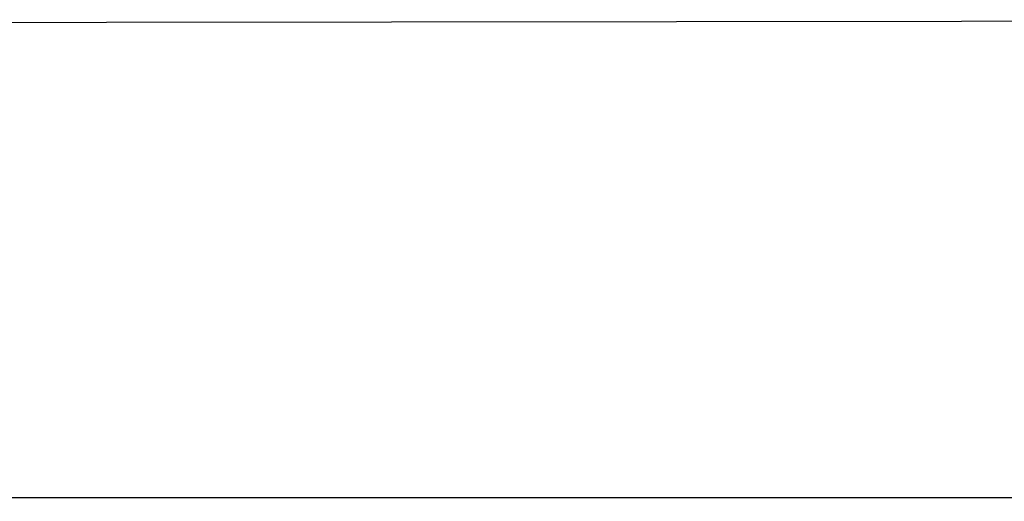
# Model space of a CAD drawing. Header units: millimetres. Extents: x 5 to 192, y 6 to 95.
# Tile 26 of 59: x 51.54 to 60.59, y 79.26 to 83.69. Entities that reach past the tile are written whole.
import ezdxf

# ---------------------------------------------------------------- set-up
doc = ezdxf.new("R2010")
doc.units = ezdxf.units.MM
doc.header["$MEASUREMENT"] = 0
doc.layers.add('Vrstva 1', color=7, linetype='Continuous')

msp = doc.modelspace()

# ---------------------------------------------------------------- linework, layer by layer
at = {"layer": 'Vrstva 1', "color": 250, "lineweight": 25}
msp.add_open_spline([(27.5719, 79.2785), (27.5719, 79.2785), (27.5719, 82.5485), (27.5719, 82.5485), (27.5719, 82.5485), (27.5719, 82.5485), (27.6155, 82.8973), (27.6155, 82.8973), (27.6155, 82.8973), (27.6155, 82.8973), (27.7463, 83.1589), (27.7463, 83.1589), (27.7463, 83.1589), (27.7463, 83.1589), (27.9643, 83.3333), (27.9643, 83.3333), (27.9643, 83.3333), (27.9643, 83.3333), (28.2259, 83.5077), (28.2259, 83.5077), (28.2259, 83.5077), (28.2259, 83.5077), (28.4875, 83.5949), (28.4875, 83.5949), (28.4875, 83.5949), (28.4875, 83.5949), (28.7491, 83.6385), (28.7491, 83.6385), (28.7491, 83.6385), (28.7491, 83.6385), (70.6766, 83.69), (70.6766, 83.69), (70.6766, 83.69), (70.6766, 83.69), (71.0753, 83.6457), (71.0753, 83.6457), (71.0753, 83.6457), (71.0753, 83.6457), (71.3411, 83.5128), (71.3411, 83.5128), (71.3411, 83.5128), (71.3411, 83.5128), (71.5183, 83.2913), (71.5183, 83.2913), (71.5183, 83.2913), (71.5183, 83.2913), (71.6512, 83.0255), (71.6512, 83.0255), (71.6512, 83.0255), (71.6512, 83.0255), (71.7398, 82.7154), (71.7398, 82.7154), (71.7398, 82.7154), (71.7398, 82.7154), (71.7398, 79.26), (71.7398, 79.26)], degree=3, knots=[0, 0, 0, 0, 0.071429, 0.071429, 0.071429, 0.071429, 0.142857, 0.142857, 0.142857, 0.142857, 0.214286, 0.214286, 0.214286, 0.214286, 0.285714, 0.285714, 0.285714, 0.285714, 0.357143, 0.357143, 0.357143, 0.357143, 0.428571, 0.428571, 0.428571, 0.428571, 0.5, 0.5, 0.5, 0.5, 0.571429, 0.571429, 0.571429, 0.571429, 0.642857, 0.642857, 0.642857, 0.642857, 0.714286, 0.714286, 0.714286, 0.714286, 0.785714, 0.785714, 0.785714, 0.785714, 0.857143, 0.857143, 0.857143, 0.857143, 0.928571, 0.928571, 0.928571, 0.928571, 1, 1, 1, 1], dxfattribs=at)
at = {"layer": 'Vrstva 1', "lineweight": 25}
msp.add_open_spline([(71.8025, 79.291), (71.8025, 79.291), (27.6285, 79.291), (27.6285, 79.291)], degree=3, dxfattribs=at)

doc.saveas('drawing.dxf')
